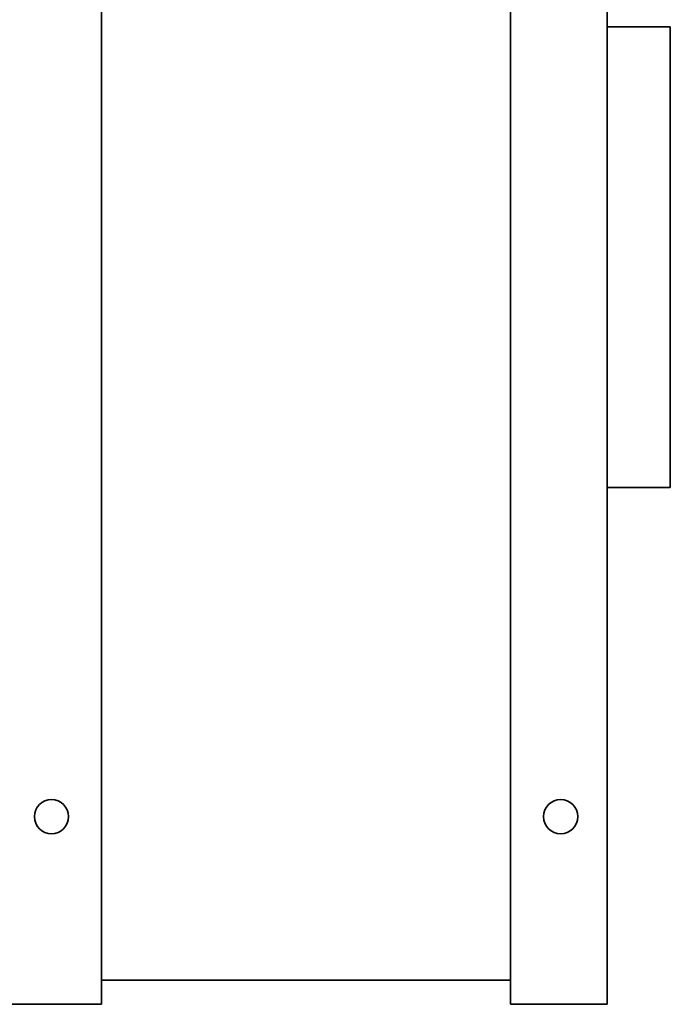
# Model space of a CAD drawing. Header units: millimetres. Extents: x 196 to 644, y 66 to 529.
# Tile 5 of 6: x 469 to 644, y 66 to 330. Entities that reach past the tile are written whole.
import ezdxf

# ---------------------------------------------------------------- set-up
doc = ezdxf.new("R2010")
doc.units = ezdxf.units.MM
doc.header["$LTSCALE"] = 2
doc.layers.add('Krawędzie widoczne(ISO)', color=7, linetype='Continuous', lineweight=35, true_color=0x262659)

msp = doc.modelspace()

# ---------------------------------------------------------------- linework, layer by layer
at = {"layer": 'Krawędzie widoczne(ISO)'}
for p, q in [((627.15, 528.5), (627.15, 65.5)), ((491.15, 383.5), (491.15, 65.5)), ((601.15, 383.5), (601.15, 65.5)), ((644.15, 328.5), (627.15, 328.5)), ((644.15, 328.5), (644.15, 204.5)), ((644.15, 204.5), (627.15, 204.5)), ((491.15, 71.97), (601.15, 71.97)), ((465.15, 65.5), (491.15, 65.5)), ((601.15, 65.5), (627.15, 65.5))]:
    msp.add_line(p, q, dxfattribs=at)
for centre in [(477.65, 116), (614.65, 116)]:
    msp.add_circle(centre, 4.6, dxfattribs=at)

doc.saveas('drawing.dxf')
